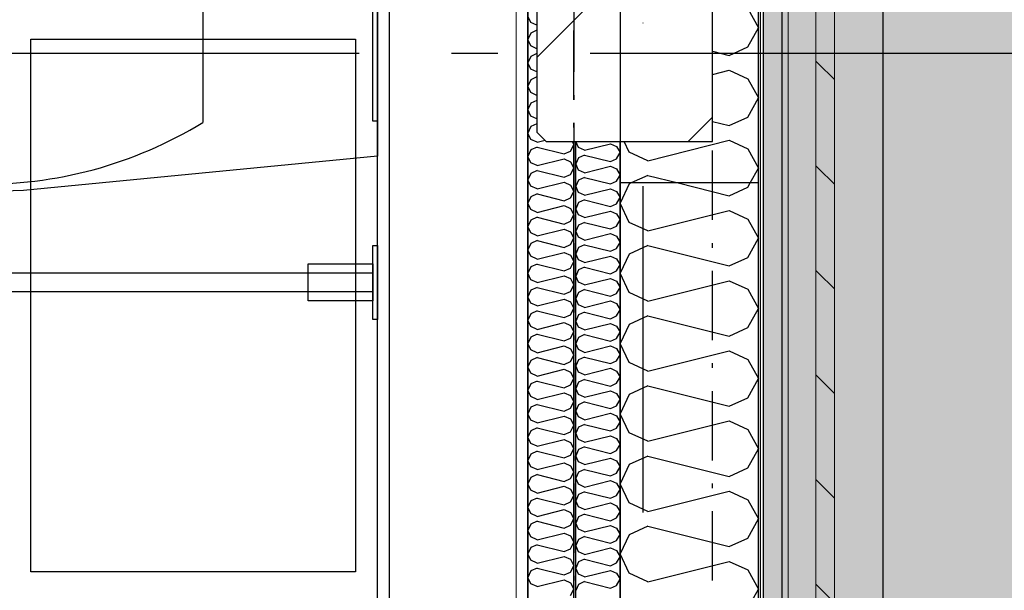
# Model space of a CAD drawing. Header units: millimetres. Extents: x -173281 to 144469, y -85977 to 83288.
# Tile 193 of 256: x -62128 to -61062, y -28797 to -28180. Entities that reach past the tile are written whole.
import ezdxf
from ezdxf.enums import TextEntityAlignment as Align

# ---------------------------------------------------------------- set-up
doc = ezdxf.new("R2010")
doc.units = ezdxf.units.MM
doc.header["$LTSCALE"] = 0.5
doc.header["$MEASUREMENT"] = 0
for name, pattern in [('Akselinje', [1500, 1000, -200, 100, -200]), ('Over snittplan', [260, 150, -50, 10, -50]), ('PLINE', [0]), ('Prikk & stiplet', [1340.555525, 705.555534, -352.777767, 0, -282.222223])]:
    doc.linetypes.add(name, pattern=pattern)
for name, color, linetype in [('222- Søyler', 7, 'Continuous'), ('222- Søyler  (Skravur)', 7, 'Continuous'), ('223- Bjelker', 7, 'Continuous'), ('232- Ikke-bærende yttervegger', 7, 'Continuous'), ('232- Ikke-bærende yttervegger (Skravur)', 7, 'Continuous'), ('232- Ikke-bærende yttervegger (Skravur)(Nye konstruksjoner)', 7, 'Continuous'), ('232- Ikke-bærende yttervegger(Nye konstruksjoner)', 7, 'Continuous'), ('235- Utvendig kledning og overflate (Skravur)(Nye konstruksjoner)', 7, 'Continuous'), ('24-- Innervegger (Skravur)(Nye konstruksjoner)', 7, 'Continuous'), ('24-- Innervegger(Nye konstruksjoner)', 7, 'Continuous'), ('252- Gulv på grunn_ bunnplate', 7, 'Continuous'), ('256- Faste himlinger og overflatebehandling(Nye konstruksjoner)', 7, 'Continuous'), ('257- Systemhimlinger(Nye konstruksjoner)', 7, 'Continuous'), ('315- Utstyr for sanitærinstallasjoner(Nye konstruksjoner)', 7, 'Continuous'), ('82-- Modullinjer', 7, 'Continuous'), ('862- M___Nettoareal(Nye konstruksjoner)', 7, 'Continuous'), ('862- M___Nettoareal(Polylinje)(Nye konstruksjoner)', 7, 'Continuous'), ('862- M___Nettoareal(Tekst)(Nye konstruksjoner)', 7, 'Continuous')]:
    doc.layers.add(name, color=color, linetype=linetype)
doc.layers.add('235- Utvendig kledning og overflate(Nye konstruksjoner)', color=7, linetype='Continuous', lineweight=0)
doc.layers.add('236- Innvendig kledning og overflate(Nye konstruksjoner)', color=7, linetype='Continuous', lineweight=0)
doc.styles.add('GENERATED_STYLE_1', font='arial.ttf')
doc.styles.add('GENERATED_STYLE_2', font='arial.ttf')

# ---------------------------------------------------------------- blocks, each defined once
blk = doc.blocks.new('UUWC_A-132_42', base_point=(-63280.8, -28588.7))
at = {"layer": '862- M___Nettoareal(Polylinje)(Nye konstruksjoner)', "linetype": 'PLINE', "flags": 128}
blk.add_lwpolyline([(-61740.7, -29349.4), (-61740.7, -27029.4), (-64022.4, -27029.4), (-64915.7, -28076.5), (-64915.7, -29349.4)], close=True, dxfattribs=at)
at = {"layer": '862- M___Nettoareal(Tekst)(Nye konstruksjoner)', "style": 'GENERATED_STYLE_1'}
for tag, height, p in [('DUMMY_862', 150, (-63477.2, -28341.4)), ('ROOM_NAME', 150, (-63477.2, -29015.5)), ('DUMMY_861', 100, (-63634.4, -28615.3)), ('ceilingHeightCode', 100, (-63084.4, -29004.1)), ('ROOM_NUMBER', 100, (-63634.4, -29004.1)), ('DUMMY_863', 100, (-63241.5, -28981.2))]:
    blk.add_attdef(tag, text='', height=height, rotation=90, dxfattribs=at).set_placement(p, align=Align.TOP_LEFT)
blk = doc.blocks.new('*X411')
at = {"layer": '232- Ikke-bærende yttervegger (Skravur)', "linetype": 'PLINE'}
for p, q in [((-61468.4, -28095.9), (-61477.4, -28076.9)), ((-61448, -28105.2), (-61360, -28083.2)), ((-61360, -28083.2), (-61339.7, -28092.4)), ((-61448, -28105.2), (-61468.4, -28095.9)), ((-61339.7, -28092.4), (-61328.2, -28113.2)), ((-61339.7, -28133.9), (-61328.2, -28113.2)), ((-61448, -28121.1), (-61449.8, -28121.9)), ((-61448, -28121.1), (-61444.8, -28121.9)), ((-61378.2, -28138.6), (-61360, -28143.1)), ((-61360, -28143.1), (-61339.7, -28133.9)), ((-61378.2, -28163.6), (-61360, -28159.1)), ((-61360, -28159.1), (-61339.7, -28168.3)), ((-61339.7, -28168.3), (-61328.2, -28189)), ((-61339.7, -28209.8), (-61328.2, -28189)), ((-61378.2, -28214.5), (-61360, -28219)), ((-61360, -28219), (-61339.7, -28209.8)), ((-61378.2, -28239.5), (-61360, -28235)), ((-61360, -28235), (-61339.7, -28244.2)), ((-61339.7, -28244.2), (-61328.2, -28264.9)), ((-61339.7, -28285.6), (-61328.2, -28264.9)), ((-61378.2, -28290.4), (-61360, -28294.9)), ((-61360, -28294.9), (-61339.7, -28285.6)), ((-61468.4, -28323.6), (-61473.9, -28311.9)), ((-61448, -28332.8), (-61360, -28310.8)), ((-61360, -28310.8), (-61339.7, -28320.1)), ((-61339.7, -28320.1), (-61328.2, -28340.8)), ((-61448, -28332.8), (-61468.4, -28323.6)), ((-61337.2, -28356.9), (-61328.2, -28340.8)), ((-61448, -28348.8), (-61466, -28356.9)), ((-61448, -28348.8), (-61415.4, -28356.9))]:
    blk.add_line(p, q, dxfattribs=at)
blk = doc.blocks.new('*X829')
at = {"layer": '232- Ikke-bærende yttervegger (Skravur)(Nye konstruksjoner)', "linetype": 'PLINE'}
for p, q in [((-61523, -28318.6), (-61526.2, -28312)), ((-61516.5, -28321.6), (-61523, -28318.6)), ((-61516.5, -28321.6), (-61488.4, -28314.5)), ((-61488.4, -28314.5), (-61481.9, -28317.5)), ((-61481.9, -28317.5), (-61478.2, -28324.1)), ((-61523, -28329.6), (-61526.2, -28336.2)), ((-61516.5, -28326.7), (-61523, -28329.6)), ((-61516.5, -28326.7), (-61488.4, -28333.7)), ((-61488.4, -28333.7), (-61481.9, -28330.7)), ((-61481.9, -28330.7), (-61478.2, -28324.1)), ((-61523, -28342.9), (-61526.2, -28336.2)), ((-61516.5, -28345.8), (-61523, -28342.9)), ((-61516.5, -28345.8), (-61488.4, -28338.8)), ((-61488.4, -28338.8), (-61481.9, -28341.8)), ((-61481.9, -28341.8), (-61478.2, -28348.4)), ((-61523, -28353.9), (-61526.2, -28360.5)), ((-61516.5, -28350.9), (-61523, -28353.9)), ((-61516.5, -28350.9), (-61488.4, -28358)), ((-61488.4, -28358), (-61481.9, -28355)), ((-61481.9, -28355), (-61478.2, -28348.4)), ((-61523, -28367.2), (-61526.2, -28360.5)), ((-61516.5, -28370.1), (-61488.4, -28363.1)), ((-61488.4, -28363.1), (-61481.9, -28366)), ((-61516.5, -28370.1), (-61523, -28367.2)), ((-61516.5, -28375.2), (-61523, -28378.2)), ((-61516.5, -28375.2), (-61488.4, -28382.3)), ((-61481.9, -28366), (-61478.2, -28372.7)), ((-61481.9, -28379.3), (-61478.2, -28372.7)), ((-61523, -28378.2), (-61526.2, -28384.8)), ((-61523, -28391.4), (-61526.2, -28384.8)), ((-61488.4, -28382.3), (-61481.9, -28379.3)), ((-61516.5, -28394.4), (-61523, -28391.4)), ((-61516.5, -28394.4), (-61488.4, -28387.4)), ((-61488.4, -28387.4), (-61481.9, -28390.3)), ((-61481.9, -28390.3), (-61478.2, -28396.9)), ((-61481.9, -28403.6), (-61478.2, -28396.9)), ((-61523, -28402.5), (-61526.2, -28409.1)), ((-61516.5, -28399.5), (-61523, -28402.5)), ((-61516.5, -28399.5), (-61488.4, -28406.5)), ((-61488.4, -28406.5), (-61481.9, -28403.6)), ((-61523, -28415.7), (-61526.2, -28409.1)), ((-61516.5, -28418.7), (-61523, -28415.7)), ((-61516.5, -28418.7), (-61488.4, -28411.6)), ((-61488.4, -28411.6), (-61481.9, -28414.6)), ((-61481.9, -28414.6), (-61478.2, -28421.2)), ((-61523, -28426.7), (-61526.2, -28433.4)), ((-61516.5, -28423.8), (-61523, -28426.7)), ((-61516.5, -28423.8), (-61488.4, -28430.8)), ((-61488.4, -28430.8), (-61481.9, -28427.9)), ((-61481.9, -28427.9), (-61478.2, -28421.2)), ((-61523, -28440), (-61526.2, -28433.4)), ((-61516.5, -28443), (-61523, -28440)), ((-61516.5, -28443), (-61488.4, -28435.9)), ((-61488.4, -28435.9), (-61481.9, -28438.9)), ((-61481.9, -28438.9), (-61478.2, -28445.5)), ((-61516.5, -28448.1), (-61523, -28451)), ((-61516.5, -28448.1), (-61488.4, -28455.1)), ((-61481.9, -28452.1), (-61478.2, -28445.5)), ((-61523, -28451), (-61526.2, -28457.7)), ((-61523, -28464.3), (-61526.2, -28457.7)), ((-61516.5, -28467.2), (-61488.4, -28460.2)), ((-61488.4, -28455.1), (-61481.9, -28452.1)), ((-61488.4, -28460.2), (-61481.9, -28463.2)), ((-61516.5, -28467.2), (-61523, -28464.3)), ((-61481.9, -28463.2), (-61478.2, -28469.8)), ((-61481.9, -28476.4), (-61478.2, -28469.8)), ((-61523, -28475.3), (-61526.2, -28481.9)), ((-61523, -28488.6), (-61526.2, -28481.9)), ((-61516.5, -28472.3), (-61523, -28475.3)), ((-61516.5, -28472.3), (-61488.4, -28479.4)), ((-61488.4, -28479.4), (-61481.9, -28476.4)), ((-61516.5, -28491.5), (-61523, -28488.6)), ((-61516.5, -28491.5), (-61488.4, -28484.5)), ((-61488.4, -28484.5), (-61481.9, -28487.4)), ((-61481.9, -28487.4), (-61478.2, -28494.1)), ((-61523, -28499.6), (-61526.2, -28506.2)), ((-61516.5, -28496.6), (-61523, -28499.6)), ((-61516.5, -28496.6), (-61488.4, -28503.7)), ((-61488.4, -28503.7), (-61481.9, -28500.7)), ((-61481.9, -28500.7), (-61478.2, -28494.1)), ((-61523, -28512.8), (-61526.2, -28506.2)), ((-61516.5, -28515.8), (-61523, -28512.8)), ((-61516.5, -28515.8), (-61488.4, -28508.8)), ((-61488.4, -28508.8), (-61481.9, -28511.7)), ((-61481.9, -28511.7), (-61478.2, -28518.4)), ((-61523, -28523.9), (-61526.2, -28530.5)), ((-61516.5, -28520.9), (-61523, -28523.9)), ((-61516.5, -28520.9), (-61488.4, -28527.9)), ((-61488.4, -28527.9), (-61481.9, -28525)), ((-61481.9, -28525), (-61478.2, -28518.4)), ((-61523, -28537.1), (-61526.2, -28530.5)), ((-61516.5, -28540.1), (-61488.4, -28533)), ((-61488.4, -28533), (-61481.9, -28536)), ((-61481.9, -28536), (-61478.2, -28542.6)), ((-61516.5, -28540.1), (-61523, -28537.1)), ((-61516.5, -28545.2), (-61523, -28548.1)), ((-61516.5, -28545.2), (-61488.4, -28552.2)), ((-61481.9, -28549.3), (-61478.2, -28542.6)), ((-61523, -28548.1), (-61526.2, -28554.8)), ((-61523, -28561.4), (-61526.2, -28554.8)), ((-61516.5, -28564.4), (-61488.4, -28557.3)), ((-61488.4, -28552.2), (-61481.9, -28549.3)), ((-61488.4, -28557.3), (-61481.9, -28560.3)), ((-61516.5, -28564.4), (-61523, -28561.4)), ((-61481.9, -28560.3), (-61478.2, -28566.9)), ((-61481.9, -28573.5), (-61478.2, -28566.9)), ((-61523, -28572.4), (-61526.2, -28579.1)), ((-61516.5, -28569.5), (-61523, -28572.4)), ((-61516.5, -28569.5), (-61488.4, -28576.5)), ((-61488.4, -28576.5), (-61481.9, -28573.5)), ((-61523, -28585.7), (-61526.2, -28579.1)), ((-61516.5, -28588.6), (-61523, -28585.7)), ((-61516.5, -28588.6), (-61488.4, -28581.6)), ((-61488.4, -28581.6), (-61481.9, -28584.6)), ((-61481.9, -28584.6), (-61478.2, -28591.2)), ((-61523, -28596.7), (-61526.2, -28603.3)), ((-61516.5, -28593.7), (-61523, -28596.7)), ((-61516.5, -28593.7), (-61488.4, -28600.8)), ((-61488.4, -28600.8), (-61481.9, -28597.8)), ((-61481.9, -28597.8), (-61478.2, -28591.2)), ((-61523, -28610), (-61526.2, -28603.3)), ((-61516.5, -28612.9), (-61523, -28610)), ((-61516.5, -28612.9), (-61488.4, -28605.9)), ((-61488.4, -28605.9), (-61481.9, -28608.8)), ((-61481.9, -28608.8), (-61478.2, -28615.5)), ((-61523, -28621), (-61526.2, -28627.6)), ((-61516.5, -28618), (-61523, -28621)), ((-61516.5, -28618), (-61488.4, -28625.1)), ((-61481.9, -28622.1), (-61478.2, -28615.5)), ((-61523, -28634.3), (-61526.2, -28627.6)), ((-61516.5, -28637.2), (-61488.4, -28630.2)), ((-61488.4, -28625.1), (-61481.9, -28622.1)), ((-61488.4, -28630.2), (-61481.9, -28633.1)), ((-61516.5, -28637.2), (-61523, -28634.3)), ((-61516.5, -28642.3), (-61523, -28645.3)), ((-61516.5, -28642.3), (-61488.4, -28649.4)), ((-61481.9, -28633.1), (-61478.2, -28639.8)), ((-61481.9, -28646.4), (-61478.2, -28639.8)), ((-61523, -28645.3), (-61526.2, -28651.9)), ((-61523, -28658.5), (-61526.2, -28651.9)), ((-61488.4, -28649.4), (-61481.9, -28646.4)), ((-61516.5, -28661.5), (-61523, -28658.5)), ((-61516.5, -28661.5), (-61488.4, -28654.5)), ((-61488.4, -28654.5), (-61481.9, -28657.4)), ((-61481.9, -28657.4), (-61478.2, -28664)), ((-61481.9, -28670.7), (-61478.2, -28664)), ((-61523, -28669.6), (-61526.2, -28676.2)), ((-61516.5, -28666.6), (-61523, -28669.6)), ((-61516.5, -28666.6), (-61488.4, -28673.6)), ((-61488.4, -28673.6), (-61481.9, -28670.7)), ((-61523, -28682.8), (-61526.2, -28676.2)), ((-61516.5, -28685.8), (-61523, -28682.8)), ((-61516.5, -28685.8), (-61488.4, -28678.7)), ((-61488.4, -28678.7), (-61481.9, -28681.7)), ((-61481.9, -28681.7), (-61478.2, -28688.3)), ((-61523, -28693.8), (-61526.2, -28700.5)), ((-61516.5, -28690.9), (-61523, -28693.8)), ((-61516.5, -28690.9), (-61488.4, -28697.9)), ((-61488.4, -28697.9), (-61481.9, -28695)), ((-61481.9, -28695), (-61478.2, -28688.3)), ((-61523, -28707.1), (-61526.2, -28700.5)), ((-61516.5, -28710.1), (-61488.4, -28703)), ((-61488.4, -28703), (-61481.9, -28706)), ((-61481.9, -28706), (-61478.2, -28712.6)), ((-61516.5, -28710.1), (-61523, -28707.1)), ((-61516.5, -28715.2), (-61523, -28718.1)), ((-61516.5, -28715.2), (-61488.4, -28722.2)), ((-61481.9, -28719.2), (-61478.2, -28712.6)), ((-61523, -28718.1), (-61526.2, -28724.7)), ((-61523, -28731.4), (-61526.2, -28724.7)), ((-61516.5, -28734.3), (-61488.4, -28727.3)), ((-61488.4, -28722.2), (-61481.9, -28719.2)), ((-61488.4, -28727.3), (-61481.9, -28730.3)), ((-61516.5, -28734.3), (-61523, -28731.4)), ((-61481.9, -28730.3), (-61478.2, -28736.9)), ((-61481.9, -28743.5), (-61478.2, -28736.9)), ((-61523, -28742.4), (-61526.2, -28749)), ((-61523, -28755.7), (-61526.2, -28749)), ((-61516.5, -28739.4), (-61523, -28742.4)), ((-61516.5, -28739.4), (-61488.4, -28746.5)), ((-61488.4, -28746.5), (-61481.9, -28743.5)), ((-61516.5, -28758.6), (-61523, -28755.7)), ((-61516.5, -28758.6), (-61488.4, -28751.6)), ((-61488.4, -28751.6), (-61481.9, -28754.5)), ((-61481.9, -28754.5), (-61478.2, -28761.2)), ((-61523, -28766.7), (-61526.2, -28773.3)), ((-61516.5, -28763.7), (-61523, -28766.7)), ((-61516.5, -28763.7), (-61488.4, -28770.8)), ((-61488.4, -28770.8), (-61481.9, -28767.8)), ((-61481.9, -28767.8), (-61478.2, -28761.2)), ((-61523, -28779.9), (-61526.2, -28773.3)), ((-61516.5, -28782.9), (-61523, -28779.9)), ((-61516.5, -28782.9), (-61488.4, -28775.9)), ((-61488.4, -28775.9), (-61481.9, -28778.8)), ((-61481.9, -28778.8), (-61478.2, -28785.4)), ((-61523, -28791), (-61526.2, -28797.6)), ((-61516.5, -28788), (-61523, -28791)), ((-61516.5, -28788), (-61488.4, -28795)), ((-61488.4, -28795), (-61481.9, -28792.1)), ((-61481.9, -28792.1), (-61478.2, -28785.4))]:
    blk.add_line(p, q, dxfattribs=at)
blk = doc.blocks.new('*X830')
at = {"layer": '232- Ikke-bærende yttervegger (Skravur)(Nye konstruksjoner)', "linetype": 'PLINE'}
for p, q in [((-61574.9, -28183.3), (-61578.2, -28176.4)), ((-61568.2, -28186.4), (-61574.9, -28183.3)), ((-61574.9, -28194.8), (-61578.2, -28201.7)), ((-61568.2, -28191.7), (-61574.9, -28194.8)), ((-61574.9, -28208.6), (-61578.2, -28201.7)), ((-61568.2, -28211.7), (-61574.9, -28208.6)), ((-61574.9, -28220.1), (-61578.2, -28227)), ((-61574.9, -28233.9), (-61578.2, -28227)), ((-61568.2, -28217), (-61574.9, -28220.1)), ((-61568.2, -28236.9), (-61574.9, -28233.9)), ((-61574.9, -28245.4), (-61578.2, -28252.3)), ((-61568.2, -28242.3), (-61574.9, -28245.4)), ((-61574.9, -28259.2), (-61578.2, -28252.3)), ((-61568.2, -28262.2), (-61574.9, -28259.2)), ((-61568.2, -28267.6), (-61574.9, -28270.7)), ((-61574.9, -28270.7), (-61578.2, -28277.6)), ((-61574.9, -28284.5), (-61578.2, -28277.6)), ((-61568.2, -28287.5), (-61574.9, -28284.5)), ((-61574.9, -28296), (-61578.2, -28302.9)), ((-61568.2, -28292.9), (-61574.9, -28296)), ((-61574.9, -28309.8), (-61578.2, -28302.9)), ((-61568.1, -28312.8), (-61574.9, -28309.8)), ((-61568.1, -28312.8), (-61559.4, -28310.7)), ((-61530.2, -28311.9), (-61528.2, -28315.5)), ((-61574.9, -28321.2), (-61578.2, -28328.2)), ((-61568.1, -28318.2), (-61574.9, -28321.2)), ((-61568.1, -28318.2), (-61538.8, -28325.5)), ((-61538.8, -28325.5), (-61532, -28322.4)), ((-61532, -28322.4), (-61528.2, -28315.5)), ((-61574.9, -28335.1), (-61578.2, -28328.2)), ((-61568.1, -28338.1), (-61538.8, -28330.8)), ((-61538.8, -28330.8), (-61532, -28333.9)), ((-61568.1, -28338.1), (-61574.9, -28335.1)), ((-61568.1, -28343.5), (-61574.9, -28346.5)), ((-61568.1, -28343.5), (-61538.8, -28350.8)), ((-61532, -28333.9), (-61528.2, -28340.8)), ((-61532, -28347.7), (-61528.2, -28340.8)), ((-61574.9, -28346.5), (-61578.2, -28353.4)), ((-61574.9, -28360.4), (-61578.2, -28353.4)), ((-61538.8, -28350.8), (-61532, -28347.7)), ((-61568.1, -28363.4), (-61574.9, -28360.4)), ((-61568.1, -28363.4), (-61538.8, -28356.1)), ((-61538.8, -28356.1), (-61532, -28359.2)), ((-61532, -28359.2), (-61528.2, -28366.1)), ((-61574.9, -28371.8), (-61578.2, -28378.7)), ((-61568.1, -28368.7), (-61574.9, -28371.8)), ((-61568.1, -28368.7), (-61538.8, -28376.1)), ((-61538.8, -28376.1), (-61532, -28373)), ((-61532, -28373), (-61528.2, -28366.1)), ((-61574.9, -28385.6), (-61578.2, -28378.7)), ((-61568.1, -28388.7), (-61574.9, -28385.6)), ((-61568.1, -28388.7), (-61538.8, -28381.4)), ((-61538.8, -28381.4), (-61532, -28384.5)), ((-61532, -28384.5), (-61528.2, -28391.4)), ((-61574.9, -28397.1), (-61578.2, -28404)), ((-61568.1, -28394), (-61574.9, -28397.1)), ((-61568.1, -28394), (-61538.8, -28401.4)), ((-61532, -28398.3), (-61528.2, -28391.4)), ((-61574.9, -28410.9), (-61578.2, -28404)), ((-61568.1, -28414), (-61538.8, -28406.7)), ((-61538.8, -28401.4), (-61532, -28398.3)), ((-61538.8, -28406.7), (-61532, -28409.8)), ((-61568.1, -28414), (-61574.9, -28410.9)), ((-61532, -28409.8), (-61528.2, -28416.7)), ((-61532, -28423.6), (-61528.2, -28416.7)), ((-61574.9, -28422.4), (-61578.2, -28429.3)), ((-61574.9, -28436.2), (-61578.2, -28429.3)), ((-61568.1, -28419.3), (-61574.9, -28422.4)), ((-61568.1, -28419.3), (-61538.8, -28426.7)), ((-61538.8, -28426.7), (-61532, -28423.6)), ((-61568.1, -28439.3), (-61574.9, -28436.2)), ((-61568.1, -28439.3), (-61538.8, -28432)), ((-61538.8, -28432), (-61532, -28435.1)), ((-61532, -28435.1), (-61528.2, -28442)), ((-61574.9, -28447.7), (-61578.2, -28454.6)), ((-61568.1, -28444.6), (-61574.9, -28447.7)), ((-61568.1, -28444.6), (-61538.8, -28452)), ((-61538.8, -28452), (-61532, -28448.9)), ((-61532, -28448.9), (-61528.2, -28442)), ((-61574.9, -28461.5), (-61578.2, -28454.6)), ((-61568.1, -28464.6), (-61574.9, -28461.5)), ((-61568.1, -28464.6), (-61538.8, -28457.3)), ((-61538.8, -28457.3), (-61532, -28460.4)), ((-61532, -28460.4), (-61528.2, -28467.3)), ((-61568.1, -28469.9), (-61574.9, -28473)), ((-61568.1, -28469.9), (-61538.8, -28477.3)), ((-61532, -28474.2), (-61528.2, -28467.3)), ((-61574.9, -28473), (-61578.2, -28479.9)), ((-61574.9, -28486.8), (-61578.2, -28479.9)), ((-61568.1, -28489.9), (-61538.8, -28482.6)), ((-61538.8, -28477.3), (-61532, -28474.2)), ((-61538.8, -28482.6), (-61532, -28485.6)), ((-61568.1, -28489.9), (-61574.9, -28486.8)), ((-61532, -28485.6), (-61528.2, -28492.6)), ((-61532, -28499.5), (-61528.2, -28492.6)), ((-61574.9, -28498.3), (-61578.2, -28505.2)), ((-61568.1, -28495.2), (-61574.9, -28498.3)), ((-61568.1, -28495.2), (-61538.8, -28502.5)), ((-61538.8, -28502.5), (-61532, -28499.5)), ((-61574.9, -28512.1), (-61578.2, -28505.2)), ((-61568.1, -28515.2), (-61574.9, -28512.1)), ((-61568.1, -28515.2), (-61538.8, -28507.9)), ((-61538.8, -28507.9), (-61532, -28510.9)), ((-61532, -28510.9), (-61528.2, -28517.8)), ((-61574.9, -28523.6), (-61578.2, -28530.5)), ((-61568.1, -28520.5), (-61574.9, -28523.6)), ((-61568.1, -28520.5), (-61538.8, -28527.8)), ((-61538.8, -28527.8), (-61532, -28524.8)), ((-61532, -28524.8), (-61528.2, -28517.8)), ((-61574.9, -28537.4), (-61578.2, -28530.5)), ((-61568.1, -28540.5), (-61538.8, -28533.2)), ((-61538.8, -28533.2), (-61532, -28536.2)), ((-61532, -28536.2), (-61528.2, -28543.1)), ((-61568.1, -28540.5), (-61574.9, -28537.4)), ((-61568.1, -28545.8), (-61574.9, -28548.9)), ((-61568.1, -28545.8), (-61538.8, -28553.1)), ((-61532, -28550), (-61528.2, -28543.1)), ((-61574.9, -28548.9), (-61578.2, -28555.8)), ((-61574.9, -28562.7), (-61578.2, -28555.8)), ((-61538.8, -28553.1), (-61532, -28550)), ((-61568.1, -28565.8), (-61574.9, -28562.7)), ((-61568.1, -28565.8), (-61538.8, -28558.4)), ((-61538.8, -28558.4), (-61532, -28561.5)), ((-61532, -28561.5), (-61528.2, -28568.4)), ((-61574.9, -28574.2), (-61578.2, -28581.1)), ((-61568.1, -28571.1), (-61574.9, -28574.2)), ((-61568.1, -28571.1), (-61538.8, -28578.4)), ((-61538.8, -28578.4), (-61532, -28575.3)), ((-61532, -28575.3), (-61528.2, -28568.4)), ((-61574.9, -28588), (-61578.2, -28581.1)), ((-61568.1, -28591.1), (-61574.9, -28588)), ((-61568.1, -28591.1), (-61538.8, -28583.7)), ((-61538.8, -28583.7), (-61532, -28586.8)), ((-61532, -28586.8), (-61528.2, -28593.7)), ((-61574.9, -28599.5), (-61578.2, -28606.4)), ((-61568.1, -28596.4), (-61574.9, -28599.5)), ((-61568.1, -28596.4), (-61538.8, -28603.7)), ((-61532, -28600.6), (-61528.2, -28593.7)), ((-61574.9, -28613.3), (-61578.2, -28606.4)), ((-61568.1, -28616.4), (-61538.8, -28609)), ((-61538.8, -28603.7), (-61532, -28600.6)), ((-61538.8, -28609), (-61532, -28612.1)), ((-61568.1, -28616.4), (-61574.9, -28613.3)), ((-61532, -28612.1), (-61528.2, -28619)), ((-61532, -28625.9), (-61528.2, -28619)), ((-61574.9, -28624.8), (-61578.2, -28631.7)), ((-61574.9, -28638.6), (-61578.2, -28631.7)), ((-61568.1, -28621.7), (-61574.9, -28624.8)), ((-61568.1, -28621.7), (-61538.8, -28629)), ((-61538.8, -28629), (-61532, -28625.9)), ((-61568.1, -28641.7), (-61574.9, -28638.6)), ((-61568.1, -28641.7), (-61538.8, -28634.3)), ((-61538.8, -28634.3), (-61532, -28637.4)), ((-61532, -28637.4), (-61528.2, -28644.3)), ((-61574.9, -28650.1), (-61578.2, -28657)), ((-61568.1, -28647), (-61574.9, -28650.1)), ((-61568.1, -28647), (-61538.8, -28654.3)), ((-61538.8, -28654.3), (-61532, -28651.2)), ((-61532, -28651.2), (-61528.2, -28644.3)), ((-61574.9, -28663.9), (-61578.2, -28657)), ((-61568.1, -28666.9), (-61574.9, -28663.9)), ((-61568.1, -28666.9), (-61538.8, -28659.6)), ((-61538.8, -28659.6), (-61532, -28662.7)), ((-61532, -28662.7), (-61528.2, -28669.6)), ((-61568.1, -28672.3), (-61574.9, -28675.3)), ((-61568.1, -28672.3), (-61538.8, -28679.6)), ((-61532, -28676.5), (-61528.2, -28669.6)), ((-61574.9, -28675.3), (-61578.2, -28682.3)), ((-61574.9, -28689.2), (-61578.2, -28682.3)), ((-61568.1, -28692.2), (-61538.8, -28684.9)), ((-61538.8, -28679.6), (-61532, -28676.5)), ((-61538.8, -28684.9), (-61532, -28688)), ((-61568.1, -28692.2), (-61574.9, -28689.2)), ((-61532, -28688), (-61528.2, -28694.9)), ((-61532, -28701.8), (-61528.2, -28694.9)), ((-61574.9, -28700.6), (-61578.2, -28707.5)), ((-61568.1, -28697.6), (-61574.9, -28700.6)), ((-61568.1, -28697.6), (-61538.8, -28704.9)), ((-61538.8, -28704.9), (-61532, -28701.8)), ((-61574.9, -28714.5), (-61578.2, -28707.5)), ((-61568.1, -28717.5), (-61574.9, -28714.5)), ((-61568.1, -28717.5), (-61538.8, -28710.2)), ((-61538.8, -28710.2), (-61532, -28713.3)), ((-61532, -28713.3), (-61528.2, -28720.2)), ((-61574.9, -28725.9), (-61578.2, -28732.8)), ((-61568.1, -28722.8), (-61574.9, -28725.9)), ((-61568.1, -28722.8), (-61538.8, -28730.2)), ((-61538.8, -28730.2), (-61532, -28727.1)), ((-61532, -28727.1), (-61528.2, -28720.2)), ((-61574.9, -28739.7), (-61578.2, -28732.8)), ((-61568.1, -28742.8), (-61538.8, -28735.5)), ((-61538.8, -28735.5), (-61532, -28738.6)), ((-61532, -28738.6), (-61528.2, -28745.5)), ((-61568.1, -28742.8), (-61574.9, -28739.7)), ((-61568.1, -28748.1), (-61574.9, -28751.2)), ((-61568.1, -28748.1), (-61538.8, -28755.5)), ((-61532, -28752.4), (-61528.2, -28745.5)), ((-61574.9, -28751.2), (-61578.2, -28758.1)), ((-61574.9, -28765), (-61578.2, -28758.1)), ((-61538.8, -28755.5), (-61532, -28752.4)), ((-61568.1, -28768.1), (-61574.9, -28765)), ((-61568.1, -28768.1), (-61538.8, -28760.8)), ((-61538.8, -28760.8), (-61532, -28763.9)), ((-61532, -28763.9), (-61528.2, -28770.8)), ((-61532, -28777.7), (-61528.2, -28770.8)), ((-61574.9, -28776.5), (-61578.2, -28783.4)), ((-61568.1, -28773.4), (-61574.9, -28776.5)), ((-61568.1, -28773.4), (-61538.8, -28780.8)), ((-61538.8, -28780.8), (-61532, -28777.7)), ((-61574.9, -28790.3), (-61578.2, -28783.4)), ((-61568.1, -28793.4), (-61574.9, -28790.3)), ((-61568.1, -28793.4), (-61538.8, -28786.1)), ((-61538.8, -28786.1), (-61532, -28789.2)), ((-61532, -28789.2), (-61528.2, -28796.1)), ((-61532, -28803), (-61528.2, -28796.1))]:
    blk.add_line(p, q, dxfattribs=at)
blk = doc.blocks.new('WC handikap[113]', base_point=(-61740.7, -28166.9))
at = {"layer": '315- Utstyr for sanitærinstallasjoner(Nye konstruksjoner)', "linetype": 'PLINE'}
blk.add_line((-61929.9, -28166.9), (-61929.9, -28291.4), dxfattribs=at)
at = {"layer": '315- Utstyr for sanitærinstallasjoner(Nye konstruksjoner)', "linetype": 'PLINE', "flags": 128}
for points in [[(-62236.6, -28360.6), (-62291, -28346.4), (-62342.3, -28324.6), (-62383, -28295.4), (-62414.2, -28257.6), (-62433.9, -28213.8), (-62440.7, -28166.9), (-62433.9, -28120), (-62414.2, -28076.2), (-62383, -28038.5), (-62342.3, -28009.2), (-62291, -27987.5), (-62236.6, -27973.3), (-62180.4, -27967), (-62123.9, -27968.8), (-61740.7, -28005.8), (-61740.7, -28328), (-62123.9, -28365), (-62180.4, -28366.8)], [(-61740.7, -28043.9), (-61740.7, -28289.9), (-61745.7, -28289.9), (-61745.7, -28043.9)], [(-61745.7, -28504.4), (-61745.7, -28424.4), (-61740.7, -28424.4), (-61740.7, -28504.4)], [(-61745.7, -28484.4), (-61815.7, -28484.4), (-61815.7, -28444.4), (-61745.7, -28444.4)]]:
    blk.add_lwpolyline(points, close=True, dxfattribs=at)
blk.add_lwpolyline([(-61745.7, -28474.4), (-61745.7, -28454.4), (-62630.7, -28454.4, 1), (-62630.7, -28474.4)], format="xyb", close=True, dxfattribs=at)
at = {"layer": '315- Utstyr for sanitærinstallasjoner(Nye konstruksjoner)', "linetype": 'PLINE'}
blk.add_ellipse((-62165, -27872), major_axis=(0, 486), ratio=0.957628, start_param=3.117977, end_param=3.670997, dxfattribs=at)
blk = doc.blocks.new('Standard grid marker[180]', base_point=(-61478.2, 26434.4))
at = {"layer": '82-- Modullinjer', "linetype": 'Akselinje'}
blk.add_line((-61478.2, 26234.4), (-61478.2, -50174.4), dxfattribs=at)
at = {"layer": '82-- Modullinjer', "style": 'GENERATED_STYLE_2'}
for tag, p in [('AC_MarkerText_1_0', (-61605.7, 26644.4)), ('AC_MarkerText_1_1', (-61605.7, -50664.4))]:
    blk.add_attdef(tag, text='', height=175, rotation=90, dxfattribs=at).set_placement(p, align=Align.TOP_CENTER)
blk = doc.blocks.new('Standard grid marker[259]', base_point=(20939.5, -28216.9))
at = {"layer": '82-- Modullinjer', "linetype": 'Akselinje'}
blk.add_line((20739.5, -28216.9), (-81321.3, -28216.9), dxfattribs=at)
at = {"layer": '82-- Modullinjer', "style": 'GENERATED_STYLE_2'}
for tag, p in [('AC_MarkerText_1_1', (-81898.8, -28256.9)), ('AC_MarkerText_1_0', (21062, -28256.9))]:
    blk.add_attdef(tag, text='', height=175, rotation=90, dxfattribs=at).set_placement(p, align=Align.TOP_CENTER)
blk = doc.blocks.new('*X1428')
at = {"layer": '232- Ikke-bærende yttervegger (Skravur)(Nye konstruksjoner)', "linetype": 'PLINE'}
for p, q in [((-61468.4, -28358), (-61478.2, -28378.7)), ((-61466, -28356.9), (-61468.4, -28358)), ((-61415.4, -28356.9), (-61360, -28370.8)), ((-61360, -28370.8), (-61339.7, -28361.5)), ((-61339.7, -28361.5), (-61337.2, -28356.9)), ((-61468.4, -28399.5), (-61478.2, -28378.7)), ((-61448, -28408.7), (-61360, -28386.7)), ((-61360, -28386.7), (-61339.7, -28396)), ((-61339.7, -28396), (-61328.2, -28416.7)), ((-61448, -28408.7), (-61468.4, -28399.5)), ((-61339.7, -28437.4), (-61328.2, -28416.7)), ((-61448, -28424.6), (-61468.4, -28433.9)), ((-61448, -28424.6), (-61360, -28446.6)), ((-61468.4, -28433.9), (-61478.2, -28454.6)), ((-61360, -28446.6), (-61339.7, -28437.4)), ((-61468.4, -28475.3), (-61478.2, -28454.6)), ((-61448, -28484.6), (-61360, -28462.6)), ((-61360, -28462.6), (-61339.7, -28471.8)), ((-61339.7, -28471.8), (-61328.2, -28492.6)), ((-61448, -28484.6), (-61468.4, -28475.3)), ((-61339.7, -28513.3), (-61328.2, -28492.6)), ((-61448, -28500.5), (-61468.4, -28509.8)), ((-61448, -28500.5), (-61360, -28522.5)), ((-61468.4, -28509.8), (-61478.2, -28530.5)), ((-61360, -28522.5), (-61339.7, -28513.3)), ((-61468.4, -28551.2), (-61478.2, -28530.5)), ((-61448, -28560.5), (-61360, -28538.5)), ((-61360, -28538.5), (-61339.7, -28547.7)), ((-61448, -28560.5), (-61468.4, -28551.2)), ((-61339.7, -28547.7), (-61328.2, -28568.4)), ((-61448, -28576.4), (-61468.4, -28585.7)), ((-61448, -28576.4), (-61360, -28598.4)), ((-61339.7, -28589.2), (-61328.2, -28568.4)), ((-61468.4, -28585.7), (-61478.2, -28606.4)), ((-61360, -28598.4), (-61339.7, -28589.2)), ((-61468.4, -28627.1), (-61478.2, -28606.4)), ((-61448, -28636.3), (-61360, -28614.3)), ((-61360, -28614.3), (-61339.7, -28623.6)), ((-61448, -28636.3), (-61468.4, -28627.1)), ((-61339.7, -28623.6), (-61328.2, -28644.3)), ((-61448, -28652.3), (-61468.4, -28661.5)), ((-61448, -28652.3), (-61360, -28674.3)), ((-61339.7, -28665), (-61328.2, -28644.3)), ((-61468.4, -28661.5), (-61478.2, -28682.3)), ((-61360, -28674.3), (-61339.7, -28665)), ((-61468.4, -28703), (-61478.2, -28682.3)), ((-61448, -28712.2), (-61360, -28690.2)), ((-61360, -28690.2), (-61339.7, -28699.5)), ((-61448, -28712.2), (-61468.4, -28703)), ((-61339.7, -28699.5), (-61328.2, -28720.2)), ((-61339.7, -28740.9), (-61328.2, -28720.2)), ((-61468.4, -28737.4), (-61478.2, -28758.1)), ((-61448, -28728.2), (-61468.4, -28737.4)), ((-61448, -28728.2), (-61360, -28750.2)), ((-61360, -28750.2), (-61339.7, -28740.9)), ((-61468.4, -28778.9), (-61478.2, -28758.1)), ((-61448, -28788.1), (-61360, -28766.1)), ((-61360, -28766.1), (-61339.7, -28775.3)), ((-61448, -28788.1), (-61468.4, -28778.9)), ((-61339.7, -28775.3), (-61328.2, -28796.1)), ((-61339.7, -28816.8), (-61328.2, -28796.1))]:
    blk.add_line(p, q, dxfattribs=at)

msp = doc.modelspace()

# ---------------------------------------------------------------- hatches: boundary and pattern name
at = {"layer": '222- Søyler  (Skravur)', "linetype": 'Continuous'}
h = msp.add_hatch(dxfattribs=at)
h.set_pattern_fill('Skrålinjer_3', color=256, style=0, pattern_type=2)
h.set_pattern_definition([(45, (0, 0), (-127.2792, 127.2792), [])])
h.paths.add_polyline_path([(-61558.2, -28311.9), (-61378.2, -28311.9), (-61378.2, -28121.9), (-61558.2, -28121.9), (-61568.2, -28131.9), (-61568.2, -28301.9)])
at = {"layer": '232- Ikke-bærende yttervegger (Skravur)(Nye konstruksjoner)', "linetype": 'Continuous'}
h = msp.add_hatch(dxfattribs=at)
h.set_pattern_fill('Gips', color=256, style=0, pattern_type=2)
h.set_pattern_definition([(90, (0, 0), (-86.60254, 0), [0, -50]), (90, (-43.3, 25), (-86.60254, 0), [0, -50])])
h.paths.add_polyline_path([(-61590.7, -27029.4), (-61590.7, -29461.9), (-61578.2, -29461.9), (-61578.2, -27029.4)])
msp.add_hatch(color=256, dxfattribs=at).paths.add_polyline_path([(-61528.2, -29461.9), (-61526.2, -29461.9), (-61526.2, -28311.9), (-61528.2, -28311.9)])
at = {"layer": '235- Utvendig kledning og overflate (Skravur)(Nye konstruksjoner)', "linetype": 'Continuous'}
h = msp.add_hatch(dxfattribs=at)
h.set_pattern_fill('Prikker_tett', color=256, style=0, pattern_type=2)
h.set_pattern_definition([(0, (0, 0), (0, 43.30127), [0, -25]), (0, (12.5, 21.65), (0, 43.30127), [0, -25])])
h.paths.add_polyline_path([(-61328.2, -25911.9), (-61328.2, -30156.9), (-61326.2, -30156.9), (-61326.2, -25911.9)])
h = msp.add_hatch(dxfattribs=at)
h.set_pattern_fill('Skrålinjer_2', color=256, style=0, pattern_type=2)
h.set_pattern_definition([(135, (0, 0), (56.56854, 56.56854), [80, 0])])
h.paths.add_polyline_path([(-61266.2, -30156.9), (-61246.2, -30156.9), (-61246.2, -25911.9), (-61266.2, -25911.9)])
at = {"layer": '24-- Innervegger (Skravur)(Nye konstruksjoner)', "linetype": 'Continuous'}
h = msp.add_hatch(dxfattribs=at)
h.set_pattern_fill('Gips', color=256, style=0, pattern_type=2)
h.set_pattern_definition([(270, (0, 0), (86.60254, 0), [0, -50]), (270, (43.3, -25), (86.60254, 0), [0, -50])])
h.paths.add_polyline_path([(-61728.2, -29349.4), (-61728.2, -27029.4), (-61740.7, -27029.4), (-61740.7, -29349.4)])
at = {"layer": '256- Faste himlinger og overflatebehandling(Nye konstruksjoner)', "linetype": 'Continuous'}
msp.add_hatch(color=256, dxfattribs=at).paths.add_polyline_path([(-77573.2, -45166.9), (-76163.2, -45166.9), (-76163.2, -46156.9), (-69793.2, -46156.9), (-66143.2, -46186.9), (-60353.2, -46186.9), (-60353.2, -43186.9), (-59123.2, -43186.9), (-59123.2, -36146.9), (-60353.2, -36146.9), (-60353.2, -12056.9), (-61323.2, -12056.9), (-61323.2, -14921.9), (-61193.2, -14921.9), (-61193.2, -15296.9), (-61378.2, -15296.9), (-61378.2, -25536.9), (-61193.2, -25536.9), (-61193.2, -25911.9), (-61323.2, -25911.9), (-61323.2, -37221.9), (-60173.2, -37221.9), (-60173.2, -42061.9), (-61323.2, -42061.9), (-61323.2, -43961.9), (-70863.2, -43961.9), (-70863.2, -45161.9), (-75178.2, -45161.9), (-75178.2, -43961.9), (-76398.2, -43961.9), (-76398.2, -44096.9), (-76683.2, -44096.9), (-76683.2, -39207.9), (-77573.2, -39207.9)])

# ---------------------------------------------------------------- linework, layer by layer
at = {"layer": '222- Søyler', "linetype": 'PLINE', "flags": 128}
msp.add_lwpolyline([(-61558.2, -28311.9), (-61378.2, -28311.9), (-61378.2, -28121.9), (-61558.2, -28121.9), (-61568.2, -28131.9), (-61568.2, -28301.9)], close=True, dxfattribs=at)
at = {"layer": '223- Bjelker', "linetype": 'Over snittplan'}
for p, q in [((-61528.2, -35416.9), (-61528.2, -25816.9)), ((-61378.2, -35416.9), (-61378.2, -25816.9))]:
    msp.add_line(p, q, dxfattribs=at)
at = {"layer": '223- Bjelker', "linetype": 'Prikk & stiplet'}
msp.add_line((-61453.2, -35416.9), (-61453.2, -25816.9), dxfattribs=at)
at = {"layer": '232- Ikke-bærende yttervegger', "linetype": 'PLINE', "flags": 128}
for points in [[(-61303.2, -25911.9), (-61303.2, -37091.9)], [(-61303.2, -25911.9), (-61303.2, -29446.9)], [(-61193.2, -37091.9), (-61193.2, -25911.9)], [(-61193.2, -29446.9), (-61193.2, -25911.9)], [(-61328.2, -28356.9), (-61328.2, -28076.9)], [(-61478.2, -28311.9), (-61478.2, -28356.9)], [(-61478.2, -28356.9), (-61478.2, -29396.9)], [(-61328.2, -28356.9), (-61478.2, -28356.9)], [(-61328.2, -29396.9), (-61328.2, -28356.9)]]:
    msp.add_lwpolyline(points, dxfattribs=at)
at = {"layer": '232- Ikke-bærende yttervegger(Nye konstruksjoner)', "linetype": 'PLINE'}
for p, q in [((-61578.2, -27016.9), (-61578.2, -29461.9)), ((-61528.2, -29461.9), (-61528.2, -28311.9)), ((-61526.2, -29461.9), (-61526.2, -28311.9))]:
    msp.add_line(p, q, dxfattribs=at)
at = {"layer": '232- Ikke-bærende yttervegger(Nye konstruksjoner)', "linetype": 'PLINE', "flags": 128}
for points in [[(-61478.2, -29461.9), (-61478.2, -28311.9)], [(-61478.2, -28356.9), (-61478.2, -29396.9)], [(-61328.2, -29396.9), (-61328.2, -28356.9)]]:
    msp.add_lwpolyline(points, dxfattribs=at)
at = {"layer": '235- Utvendig kledning og overflate(Nye konstruksjoner)', "linetype": 'PLINE'}
for p, q in [((-61326.2, -25911.9), (-61326.2, -30156.9)), ((-61296.2, -30156.9), (-61296.2, -25911.9)), ((-61266.2, -30156.9), (-61266.2, -25911.9))]:
    msp.add_line(p, q, dxfattribs=at)
at = {"layer": '235- Utvendig kledning og overflate(Nye konstruksjoner)', "linetype": 'PLINE', "flags": 128}
for points in [[(-61328.2, -25911.9), (-61328.2, -30156.9)], [(-61246.2, -30156.9), (-61246.2, -25911.9)]]:
    msp.add_lwpolyline(points, dxfattribs=at)
at = {"layer": '236- Innvendig kledning og overflate(Nye konstruksjoner)', "linetype": 'PLINE', "flags": 128}
for points in [[(-61740.7, -27029.4), (-61740.7, -29349.4)], [(-61590.7, -27029.4), (-61590.7, -29461.9)]]:
    msp.add_lwpolyline(points, dxfattribs=at)
at = {"layer": '24-- Innervegger(Nye konstruksjoner)', "linetype": 'PLINE'}
msp.add_line((-61728.2, -27029.4), (-61728.2, -29358.1), dxfattribs=at)
at = {"layer": '24-- Innervegger(Nye konstruksjoner)', "linetype": 'PLINE', "flags": 128}
msp.add_lwpolyline([(-61578.2, -29461.9), (-61578.2, -27029.4)], dxfattribs=at)
at = {"layer": '252- Gulv på grunn_ bunnplate', "linetype": 'PLINE', "flags": 128}
msp.add_lwpolyline([(-77653.7, -28236.4), (-76468.2, -28236.4), (-76468.2, -25956.9), (-68648.2, -25956.9), (-68648.2, -14971.9), (-68648.2, -14846.9), (-70768.2, -14846.9), (-70768.2, -11941.9), (-75053.7, -11941.9), (-75053.7, 2273.1), (-74818.2, 2273.1), (-74818.2, 4673.1), (-63042.7, 4673.1), (-63042.7, 2373.1), (-61492.7, 2373.1), (-61492.7, -15001.9), (-65023.2, -15001.9), (-65023.2, -14971.9), (-65037.7, -14971.9), (-65037.7, -25831.9), (-61478.2, -25831.9), (-61478.2, -37386.4), (-60337.7, -37386.4), (-60337.7, -41897.4), (-61487.7, -41897.4), (-61487.7, -43697.4), (-63278.2, -43697.4), (-63278.2, -41936.9), (-63428.2, -41936.9), (-63428.2, -43701.9), (-65168.2, -43701.9), (-65168.2, -43797.4), (-71027.7, -43797.4), (-71027.7, -44997.4), (-75013.7, -44997.4), (-75013.7, -43797.4), (-76238.2, -43797.4), (-76238.2, -38801.9), (-77653.7, -38801.9)], close=True, dxfattribs=at)
at = {"layer": '256- Faste himlinger og overflatebehandling(Nye konstruksjoner)', "linetype": 'Over snittplan', "flags": 128}
msp.add_lwpolyline([(-77573.2, -45166.9), (-76163.2, -45166.9), (-76163.2, -46156.9), (-69793.2, -46156.9), (-66143.2, -46186.9), (-60353.2, -46186.9), (-60353.2, -43186.9), (-59123.2, -43186.9), (-59123.2, -36146.9), (-60353.2, -36146.9), (-60353.2, -12056.9), (-61323.2, -12056.9), (-61323.2, -14921.9), (-61193.2, -14921.9), (-61193.2, -15296.9), (-61378.2, -15296.9), (-61378.2, -25536.9), (-61193.2, -25536.9), (-61193.2, -25911.9), (-61323.2, -25911.9), (-61323.2, -37221.9), (-60173.2, -37221.9), (-60173.2, -42061.9), (-61323.2, -42061.9), (-61323.2, -43961.9), (-70863.2, -43961.9), (-70863.2, -45161.9), (-75178.2, -45161.9), (-75178.2, -43961.9), (-76398.2, -43961.9), (-76398.2, -44096.9), (-76683.2, -44096.9), (-76683.2, -39207.9), (-77573.2, -39207.9)], close=True, dxfattribs=at)
at = {"layer": '256- Faste himlinger og overflatebehandling(Nye konstruksjoner)', "linetype": 'PLINE', "flags": 128}
msp.add_lwpolyline([(-77573.2, -45166.9), (-76163.2, -45166.9), (-76163.2, -46156.9), (-69793.2, -46156.9), (-66143.2, -46186.9), (-60353.2, -46186.9), (-60353.2, -43186.9), (-59123.2, -43186.9), (-59123.2, -36146.9), (-60353.2, -36146.9), (-60353.2, -12056.9), (-61323.2, -12056.9), (-61323.2, -14921.9), (-61193.2, -14921.9), (-61193.2, -15296.9), (-61378.2, -15296.9), (-61378.2, -25536.9), (-61193.2, -25536.9), (-61193.2, -25911.9), (-61323.2, -25911.9), (-61323.2, -37221.9), (-60173.2, -37221.9), (-60173.2, -42061.9), (-61323.2, -42061.9), (-61323.2, -43961.9), (-70863.2, -43961.9), (-70863.2, -45161.9), (-75178.2, -45161.9), (-75178.2, -43961.9), (-76398.2, -43961.9), (-76398.2, -44096.9), (-76683.2, -44096.9), (-76683.2, -39207.9), (-77573.2, -39207.9)], close=True, dxfattribs=at)
at = {"layer": '256- Faste himlinger og overflatebehandling(Nye konstruksjoner)', "linetype": 'Over snittplan', "flags": 128}
msp.add_lwpolyline([(-61528.2, -25821.9), (-61528.2, -29461.9)], dxfattribs=at)
at = {"layer": '257- Systemhimlinger(Nye konstruksjoner)', "linetype": 'PLINE', "flags": 128}
for points in [[(-62116.2, -28201.4), (-61764.7, -28201.4)], [(-62116.2, -28777.4), (-62116.2, -28201.4)], [(-61764.7, -28201.4), (-61764.7, -28777.4)], [(-61764.7, -28777.4), (-62116.2, -28777.4)]]:
    msp.add_lwpolyline(points, dxfattribs=at)

# ---------------------------------------------------------------- block references
at = {"layer": '232- Ikke-bærende yttervegger'}
msp.add_blockref('*X411', (0, 0), dxfattribs=at)
at = {"layer": '232- Ikke-bærende yttervegger(Nye konstruksjoner)'}
for name in ['*X830', '*X829', '*X1428']:
    msp.add_blockref(name, (0, 0), dxfattribs=at)
at = {"layer": '315- Utstyr for sanitærinstallasjoner(Nye konstruksjoner)', "linetype": 'PLINE'}
msp.add_blockref('WC handikap[113]', (-61740.7, -28166.9), dxfattribs=at)
at = {"layer": '82-- Modullinjer', "linetype": 'PLINE'}
for name, p in [('Standard grid marker[180]', (-61478.2, 26434.4)), ('Standard grid marker[259]', (20939.5, -28216.9))]:
    msp.add_blockref(name, p, dxfattribs=at)
at = {"layer": '862- M___Nettoareal(Nye konstruksjoner)', "linetype": 'Continuous'}
msp.add_blockref('UUWC_A-132_42', (-63280.8, -28588.7), dxfattribs=at)

doc.saveas('drawing.dxf')
